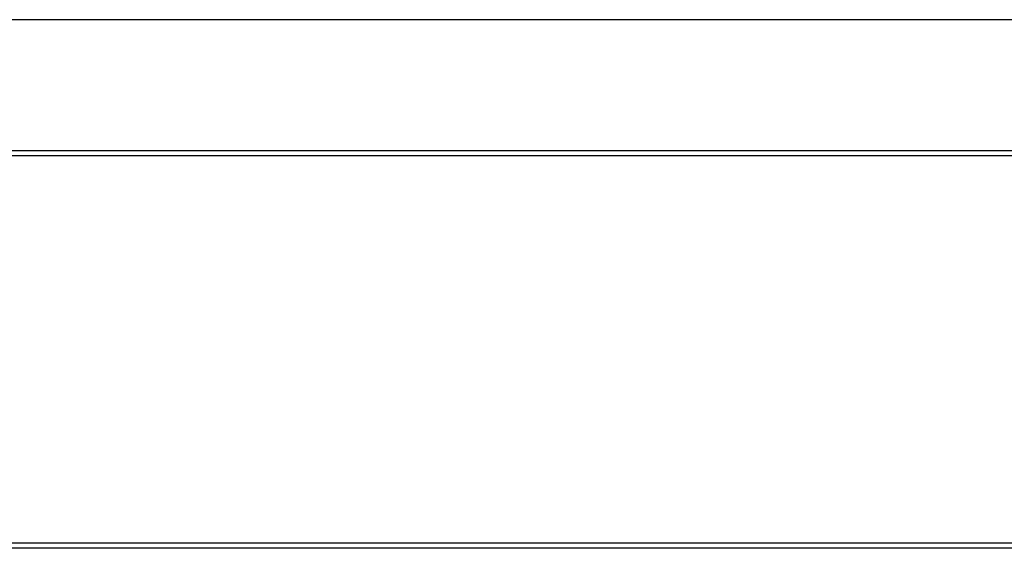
# Model space of a CAD drawing. Header units: inches. Extents: x 5 to 1128, y -85 to 748.
# Tile 142 of 256: x 177 to 222, y 336 to 360. Entities that reach past the tile are written whole.
import ezdxf

# ---------------------------------------------------------------- set-up
doc = ezdxf.new("R2010")
doc.units = ezdxf.units.IN
doc.header["$LTSCALE"] = 32
doc.header["$MEASUREMENT"] = 0
doc.layers.add('Visible (ANSI)', color=7, linetype='Continuous', lineweight=30)

msp = doc.modelspace()

# ---------------------------------------------------------------- linework, layer by layer
at = {"layer": 'Visible (ANSI)'}
for p, q in [((271.68226, 360.48367), (173.02601, 360.48367)), ((173.02601, 354.48367), (264.43226, 354.48367)), ((264.43226, 354.23367), (173.02601, 354.23367)), ((173.02601, 336.48367), (245.42226, 336.48367)), ((271.68226, 336.23367), (173.02601, 336.23367))]:
    msp.add_line(p, q, dxfattribs=at)

doc.saveas('drawing.dxf')
